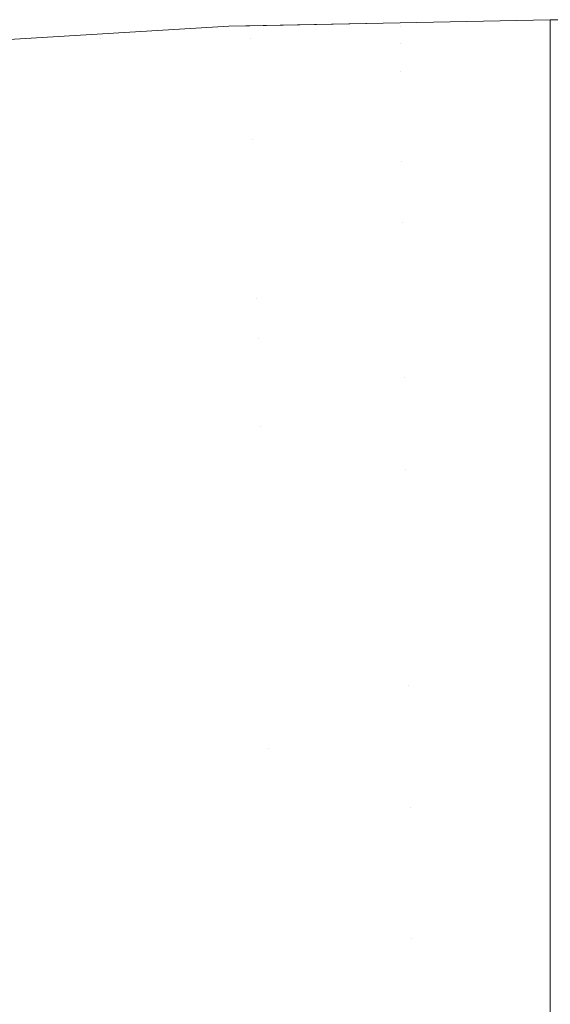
# Model space of a CAD drawing. Header units: centimetres. Extents: x -21.6 to 22.7, y 3.4 to 5.2.
# Tile 81 of 256: x -21.50801 to -21.50342, y 5.1917 to 5.20021. Entities that reach past the tile are written whole.
import ezdxf

# ---------------------------------------------------------------- set-up
doc = ezdxf.new("R2010")
doc.units = ezdxf.units.CM
doc.header["$LTSCALE"] = 2.54
doc.layers.add('Lucido design-1', color=7, linetype='Continuous')

# ---------------------------------------------------------------- blocks, each defined once
blk = doc.blocks.new('Gruppo-4-1')
at = {"color": 7, "linetype": 'Continuous', "lineweight": 9}
for points, invisible_edges in [([(-21.5062006, 5.2001561, -1872.315514), (-21.509073, 5.1999807, -1872.315514), (-21.5086119, 5.2000047, -1872.3139516), (-21.5060193, 5.200151, -1872.3139516)], 14), ([(-21.509073, 5.1999807, -1872.915514), (-21.509073, 5.1999807, -1872.315514), (-21.5062006, 5.2001561, -1872.315514), (-21.5062006, 5.2001561, -1872.915514)], 5), ([(-21.5073149, 5.2000534, -1872.9186383), (-21.50861, 5.1999682, -1872.9186383), (-21.509073, 5.1999807, -1872.915514), (-21.5062006, 5.2001561, -1872.915514)], 11), ([(-21.5086119, 5.2000047, -1872.3139516), (-21.50861, 5.1999682, -1872.3123898), (-21.5060184, 5.2001144, -1872.3123898), (-21.5060193, 5.200151, -1872.3139516)], 15), ([(-21.5062006, 5.2001561, -1872.915514), (-21.5060184, 5.2001144, -1872.9186383), (-21.5073149, 5.2000534, -1872.9186383)], 11), ([(-21.5047212, 5.2001859, -1872.915514), (-21.5062006, 5.2001561, -1872.915514), (-21.5060196, 5.2001598, -1872.315514), (-21.5034229, 5.200212, -1872.315514)], 10), ([(-21.5047209, 5.200151, -1872.9186383), (-21.5060184, 5.2001144, -1872.9186383), (-21.5062006, 5.2001561, -1872.915514), (-21.5047212, 5.2001859, -1872.915514)], 11), ([(-21.5060193, 5.200151, -1872.3139516), (-21.5060196, 5.2001598, -1872.315514), (-21.5062006, 5.2001561, -1872.315514)], 9), ([(-21.5062006, 5.2001561, -1872.915514), (-21.5062006, 5.2001561, -1872.315514), (-21.5060196, 5.2001598, -1872.315514)], 9), ([(-21.5034229, 5.2001779, -1872.3139521), (-21.5034229, 5.200212, -1872.315514), (-21.5060196, 5.2001598, -1872.315514)], 8), ([(-21.5060196, 5.2001598, -1872.315514), (-21.5060193, 5.200151, -1872.3139516), (-21.5034229, 5.2001779, -1872.3139521)], 11), ([(-21.5060193, 5.200151, -1872.3139516), (-21.5060184, 5.2001144, -1872.3123898), (-21.5034229, 5.2001168, -1872.3111521), (-21.5034229, 5.2001779, -1872.3139521)], 11), ([(-21.504719, 5.2000047, -1872.9217579), (-21.5060146, 5.1999682, -1872.9217579), (-21.5060184, 5.2001144, -1872.9186383), (-21.5047209, 5.200151, -1872.9186383)], 15), ([(-21.5034229, 5.200212, -1872.315514), (-21.5034229, 5.200212, -1872.915514), (-21.5047212, 5.2001859, -1872.915514)], 8), ([(-21.5047212, 5.2001859, -1872.915514), (-21.5034229, 5.200212, -1872.915514), (-21.5034229, 5.2001438, -1872.9186378)], 8), ([(-21.5034229, 5.2001438, -1872.9186378), (-21.5047209, 5.200151, -1872.9186383), (-21.5047212, 5.2001859, -1872.915514)], 11), ([(-21.5047209, 5.200151, -1872.9186383), (-21.5034229, 5.2001438, -1872.9186378), (-21.5034229, 5.2001168, -1872.919876)], 9), ([(-21.5034229, 5.2001168, -1872.919876), (-21.504719, 5.2000047, -1872.9217579), (-21.5047209, 5.200151, -1872.9186383)], 11), ([(22.6303482, 5.2001438, -1872.3123902), (-21.5034229, 5.200212, -1872.315514), (-21.5034229, 5.2001779, -1872.3139521)], 9), ([(22.6303482, 5.2001438, -1872.3123902), (22.6303482, 5.200212, -1872.315514), (-21.5034229, 5.200212, -1872.315514)], 8), ([(-6.7921659, 5.200212, -1872.915514), (-6.7921659, 5.2001779, -1872.917076), (-21.5034229, 5.2001168, -1872.919876), (-21.5034229, 5.2001438, -1872.9186378)], 10), ([(-21.5034229, 5.2001438, -1872.9186378), (-21.5034229, 5.200212, -1872.915514), (-6.7921659, 5.200212, -1872.915514)], 8), ([(-21.5034229, 5.200212, -1872.915514), (-6.7919809, 5.200212, -1872.7060815), (-6.7921659, 5.200212, -1872.715514)], 9), ([(-21.5034229, 5.200212, -1872.915514), (-6.7913685, 5.200212, -1872.6959472), (-6.7919809, 5.200212, -1872.7060815)], 9), ([(-6.7921659, 5.200212, -1872.715514), (-6.7921659, 5.200212, -1872.915514), (-21.5034229, 5.200212, -1872.915514)], 8), ([(-21.5034229, 5.200212, -1872.915514), (-6.7903317, 5.200212, -1872.6858852), (-6.7913685, 5.200212, -1872.6959472)], 9), ([(-21.5034229, 5.200212, -1872.915514), (-21.5034229, 5.200212, -1872.315514), (-6.78888, 5.200212, -1872.6759446), (-6.7903317, 5.200212, -1872.6858852)], 10), ([(-21.5034229, 5.2001779, -1872.3139521), (-21.5034229, 5.2001168, -1872.3111521), (22.6303482, 5.2001168, -1872.3111521), (22.6303482, 5.2001438, -1872.3123902)], 10), ([(-6.7921659, 5.2001779, -1872.917076), (-6.7921659, 5.2001168, -1872.919876), (-21.5034229, 5.2001168, -1872.919876)], 10), ([(-21.5060168, 5.2000534, -1872.3108291), (-21.5060184, 5.2001144, -1872.3123898), (-21.50861, 5.1999682, -1872.3123898), (-21.5086068, 5.1999073, -1872.3108291)], 15), ([(-21.5073149, 5.2000534, -1872.9186383), (-21.5060184, 5.2001144, -1872.9186383), (-21.5060146, 5.1999682, -1872.9217579), (-21.5073092, 5.1999073, -1872.9217579)], 15), ([(-21.5034229, 5.2001168, -1872.3111521), (-21.5060184, 5.2001144, -1872.3123898), (-21.5060168, 5.2000534, -1872.3108291)], 11), ([(-21.5060168, 5.2000534, -1872.3108291), (-21.5060146, 5.1999682, -1872.3092701), (-21.5034229, 5.1999936, -1872.3092717), (-21.5034229, 5.2001168, -1872.3111521)], 11), ([(-21.504719, 5.2000047, -1872.9217579), (-21.5034229, 5.2001168, -1872.919876), (-21.5034229, 5.1998315, -1872.9242296)], 9), ([(22.6303482, 5.1998315, -1872.3067985), (22.6303482, 5.2001168, -1872.3111521), (-21.5034229, 5.2001168, -1872.3111521), (-21.5034229, 5.1999936, -1872.3092717)], 10), ([(-21.5034229, 5.1998315, -1872.9242296), (-21.5034229, 5.2001168, -1872.919876), (-6.7921659, 5.2001168, -1872.919876), (-6.7921659, 5.1999936, -1872.9217564)], 10), ([(-21.5073092, 5.1999073, -1872.9217579), (-21.5086024, 5.1998221, -1872.9217579), (-21.50861, 5.1999682, -1872.9186383), (-21.5073149, 5.2000534, -1872.9186383)], 15), ([(-21.5086068, 5.1999073, -1872.3108291), (-21.5086024, 5.1998221, -1872.3092701), (-21.5060146, 5.1999682, -1872.3092701), (-21.5060168, 5.2000534, -1872.3108291)], 15), ([(-21.5047158, 5.1997614, -1872.9248685), (-21.5060082, 5.1997249, -1872.9248685), (-21.5060146, 5.1999682, -1872.9217579), (-21.504719, 5.2000047, -1872.9217579)], 15), ([(-21.5034229, 5.1998315, -1872.3067985), (-21.5034229, 5.1999936, -1872.3092717), (-21.5060146, 5.1999682, -1872.3092701), (-21.5060117, 5.1998586, -1872.3077134)], 14), ([(-21.5034229, 5.1998315, -1872.9242296), (-21.5047158, 5.1997614, -1872.9248685), (-21.504719, 5.2000047, -1872.9217579)], 11), ([(-21.5034229, 5.1999936, -1872.3092717), (-21.5034229, 5.1998315, -1872.3067985), (22.6303482, 5.1998315, -1872.3067985)], 10), ([(-6.7921659, 5.1999936, -1872.9217564), (-6.7921659, 5.1998315, -1872.9242296), (-21.5034229, 5.1998315, -1872.9242296)], 10), ([(-21.5060117, 5.1998586, -1872.3077134), (-21.5060146, 5.1999682, -1872.3092701), (-21.5086024, 5.1998221, -1872.3092701), (-21.5085967, 5.1997128, -1872.3077134)], 15), ([(-21.5072997, 5.1996642, -1872.9248685), (-21.5085898, 5.1995792, -1872.9248685), (-21.5086024, 5.1998221, -1872.9217579), (-21.5073092, 5.1999073, -1872.9217579)], 15), ([(-21.5073092, 5.1999073, -1872.9217579), (-21.5060146, 5.1999682, -1872.9217579), (-21.5060082, 5.1997249, -1872.9248685), (-21.5072997, 5.1996642, -1872.9248685)], 15), ([(-21.5085967, 5.1997128, -1872.3077134), (-21.5085898, 5.1995792, -1872.3061596), (-21.5060082, 5.1997249, -1872.3061596), (-21.5060117, 5.1998586, -1872.3077134)], 15), ([(-21.5060117, 5.1998586, -1872.3077134), (-21.5060082, 5.1997249, -1872.3061596), (-21.5034229, 5.1998315, -1872.3067985)], 11), ([(-21.5034229, 5.199592, -1872.3046117), (-21.5034229, 5.1998315, -1872.3067985), (-21.5060082, 5.1997249, -1872.3061596), (-21.5060041, 5.1995671, -1872.3046091)], 14), ([(-21.5034229, 5.1998315, -1872.9242296), (-21.5034229, 5.1997616, -1872.9248672), (-21.5047158, 5.1997614, -1872.9248685)], 10), ([(22.6303482, 5.1993565, -1872.3024614), (22.6303482, 5.1998315, -1872.3067985), (-21.5034229, 5.1998315, -1872.3067985), (-21.5034229, 5.199592, -1872.3046117)], 10), ([(-21.5034229, 5.1997616, -1872.9248672), (-21.5034229, 5.1998315, -1872.9242296), (-6.7921659, 5.1998315, -1872.9242296), (-6.7921659, 5.199592, -1872.9264163)], 10), ([(-21.5060041, 5.1995671, -1872.3046091), (-21.5060082, 5.1997249, -1872.3061596), (-21.5085898, 5.1995792, -1872.3061596), (-21.5085816, 5.1994217, -1872.3046091)], 15), ([(-21.5072997, 5.1996642, -1872.9248685), (-21.5060082, 5.1997249, -1872.9248685), (-21.5059994, 5.1993854, -1872.9279654), (-21.5072865, 5.1993248, -1872.9279654)], 15), ([(-21.5047114, 5.1994217, -1872.9279654), (-21.5059994, 5.1993854, -1872.9279654), (-21.5060082, 5.1997249, -1872.9248685), (-21.5047158, 5.1997614, -1872.9248685)], 15), ([(-21.5047158, 5.1997614, -1872.9248685), (-21.5034229, 5.1997616, -1872.9248672), (-21.5034229, 5.1993565, -1872.9285667), (-21.5047114, 5.1994217, -1872.9279654)], 13), ([(-6.7921659, 5.199592, -1872.9264163), (-6.7921659, 5.1993565, -1872.9285667), (-21.5034229, 5.1993565, -1872.9285667), (-21.5034229, 5.1997616, -1872.9248672)], 10), ([(-21.5072865, 5.1993248, -1872.9279654), (-21.5085721, 5.1992402, -1872.9279654), (-21.5085898, 5.1995792, -1872.9248685), (-21.5072997, 5.1996642, -1872.9248685)], 15), ([(-21.5085816, 5.1994217, -1872.3046091), (-21.5085721, 5.1992402, -1872.3030627), (-21.5059994, 5.1993854, -1872.3030627), (-21.5060041, 5.1995671, -1872.3046091)], 15), ([(-21.5060041, 5.1995671, -1872.3046091), (-21.5059994, 5.1993854, -1872.3030627), (-21.5034229, 5.1993565, -1872.3024614), (-21.5034229, 5.199592, -1872.3046117)], 11), ([(-21.5034229, 5.199592, -1872.3046117), (-21.5034229, 5.1993565, -1872.3024614), (22.6303482, 5.1993565, -1872.3024614)], 10), ([(-21.5059941, 5.1991798, -1872.3015207), (-21.5059994, 5.1993854, -1872.3030627), (-21.5085721, 5.1992402, -1872.3030627), (-21.5085615, 5.1990349, -1872.3015207)], 15), ([(-21.5072865, 5.1993248, -1872.9279654), (-21.5059994, 5.1993854, -1872.9279654), (-21.5059881, 5.1989505, -1872.9310442), (-21.5072695, 5.1988902, -1872.9310442)], 15), ([(-21.5047058, 5.1989866, -1872.9310442), (-21.5059881, 5.1989505, -1872.9310442), (-21.5059994, 5.1993854, -1872.9279654), (-21.5047114, 5.1994217, -1872.9279654)], 15), ([(-21.5034229, 5.1993565, -1872.3024614), (-21.5059994, 5.1993854, -1872.3030627), (-21.5059941, 5.1991798, -1872.3015207)], 11), ([(-21.5047058, 5.1989866, -1872.9310442), (-21.5047114, 5.1994217, -1872.9279654), (-21.5034229, 5.1993565, -1872.9285667)], 11), ([(-21.5072695, 5.1988902, -1872.9310442), (-21.5085496, 5.198806, -1872.9310442), (-21.5085721, 5.1992402, -1872.9279654), (-21.5072865, 5.1993248, -1872.9279654)], 15), ([(-21.5059941, 5.1991798, -1872.3015207), (-21.5059881, 5.1989505, -1872.2999838), (-21.5034229, 5.1989757, -1872.2999874), (-21.5034229, 5.1993565, -1872.3024614)], 11), ([(-21.5034229, 5.1993565, -1872.9285667), (-21.5034229, 5.1989757, -1872.9310407), (-21.5047058, 5.1989866, -1872.9310442)], 10), ([(22.6303482, 5.1986928, -1872.2981492), (22.6303482, 5.1993565, -1872.3024614), (-21.5034229, 5.1993565, -1872.3024614), (-21.5034229, 5.1989757, -1872.2999874)], 10), ([(-21.5034229, 5.1989757, -1872.9310407), (-21.5034229, 5.1993565, -1872.9285667), (-6.7921659, 5.1993565, -1872.9285667), (-6.7921659, 5.1989757, -1872.9310407)], 10), ([(-21.5085615, 5.1990349, -1872.3015207), (-21.5085496, 5.198806, -1872.2999838), (-21.5059881, 5.1989505, -1872.2999838), (-21.5059941, 5.1991798, -1872.3015207)], 15), ([(-21.5046989, 5.1984575, -1872.9341007), (-21.5059744, 5.1984215, -1872.9341007), (-21.5059881, 5.1989505, -1872.9310442), (-21.5047058, 5.1989866, -1872.9310442)], 15), ([(-21.5034229, 5.1986928, -1872.2981492), (-21.5034229, 5.1989757, -1872.2999874), (-21.5059881, 5.1989505, -1872.2999838), (-21.5059816, 5.1986977, -1872.2984525)], 14), ([(-21.5047058, 5.1989866, -1872.9310442), (-21.5034229, 5.1989757, -1872.9310407), (-21.5034229, 5.1986928, -1872.9328789)], 9), ([(-21.5034229, 5.1986928, -1872.9328789), (-21.5046989, 5.1984575, -1872.9341007), (-21.5047058, 5.1989866, -1872.9310442)], 11), ([(-21.5034229, 5.1989757, -1872.2999874), (-21.5034229, 5.1986928, -1872.2981492), (22.6303482, 5.1986928, -1872.2981492)], 10), ([(-6.7921659, 5.1989757, -1872.9310407), (-6.7921659, 5.1986928, -1872.9328789), (-21.5034229, 5.1986928, -1872.9328789), (-21.5034229, 5.1989757, -1872.9310407)], 10), ([(-21.5059816, 5.1986977, -1872.2984525), (-21.5059881, 5.1989505, -1872.2999838), (-21.5085496, 5.198806, -1872.2999838), (-21.5085364, 5.1985535, -1872.2984525)], 15), ([(-21.5072489, 5.1983616, -1872.9341007), (-21.5085221, 5.1982778, -1872.9341007), (-21.5085496, 5.198806, -1872.9310442), (-21.5072695, 5.1988902, -1872.9310442)], 15), ([(-21.5072695, 5.1988902, -1872.9310442), (-21.5059881, 5.1989505, -1872.9310442), (-21.5059744, 5.1984215, -1872.9341007), (-21.5072489, 5.1983616, -1872.9341007)], 15), ([(-21.5085364, 5.1985535, -1872.2984525), (-21.5085221, 5.1982778, -1872.2969274), (-21.5059744, 5.1984215, -1872.2969274), (-21.5059816, 5.1986977, -1872.2984525)], 15), ([(-21.5059816, 5.1986977, -1872.2984525), (-21.5059744, 5.1984215, -1872.2969274), (-21.5034229, 5.1986928, -1872.2981492)], 11), ([(-21.5034229, 5.1981486, -1872.2954132), (-21.5034229, 5.1986928, -1872.2981492), (-21.5059744, 5.1984215, -1872.2969274), (-21.5059666, 5.1981223, -1872.2954089)], 14), ([(-21.5046989, 5.1984575, -1872.9341007), (-21.5034229, 5.1986928, -1872.9328789), (-21.5034229, 5.1978471, -1872.9371303)], 9), ([(22.6303482, 5.1978416, -1872.2938701), (22.6303482, 5.1986928, -1872.2981492), (-21.5034229, 5.1986928, -1872.2981492), (-21.5034229, 5.1981486, -1872.2954132)], 10), ([(-21.5034229, 5.1978471, -1872.9371303), (-21.5034229, 5.1986928, -1872.9328789), (-6.7921659, 5.1986928, -1872.9328789), (-6.7921659, 5.1981486, -1872.9356149)], 10), ([(-21.5046908, 5.1978358, -1872.9371304), (-21.5059582, 5.1978, -1872.9371304), (-21.5059744, 5.1984215, -1872.9341007), (-21.5046989, 5.1984575, -1872.9341007)], 15), ([(-21.5034229, 5.1978471, -1872.9371303), (-21.5046908, 5.1978358, -1872.9371304), (-21.5046989, 5.1984575, -1872.9341007)], 11), ([(-21.5059666, 5.1981223, -1872.2954089), (-21.5059744, 5.1984215, -1872.2969274), (-21.5085221, 5.1982778, -1872.2969274), (-21.5085066, 5.1979789, -1872.2954089)], 15), ([(-21.5072247, 5.1977405, -1872.9371304), (-21.5084898, 5.1976572, -1872.9371304), (-21.5085221, 5.1982778, -1872.9341007), (-21.5072489, 5.1983616, -1872.9341007)], 15), ([(-21.5072489, 5.1983616, -1872.9341007), (-21.5059744, 5.1984215, -1872.9341007), (-21.5059582, 5.1978, -1872.9371304), (-21.5072247, 5.1977405, -1872.9371304)], 15), ([(-21.5085066, 5.1979789, -1872.2954089), (-21.5084898, 5.1976572, -1872.2938976), (-21.5059582, 5.1978, -1872.2938976), (-21.5059666, 5.1981223, -1872.2954089)], 15), ([(-21.5034229, 5.1981486, -1872.2954132), (-21.5059666, 5.1981223, -1872.2954089), (-21.5059582, 5.1978, -1872.2938976)], 11), ([(-21.5059582, 5.1978, -1872.2938976), (-21.5034229, 5.1978416, -1872.2938701), (-21.5034229, 5.1981486, -1872.2954132)], 9), ([(-21.5034229, 5.1981486, -1872.2954132), (-21.5034229, 5.1978416, -1872.2938701), (22.6303482, 5.1978416, -1872.2938701)], 10), ([(-6.7921659, 5.1981486, -1872.9356149), (-6.7921659, 5.1978416, -1872.937158), (-21.5034229, 5.1978416, -1872.937158), (-21.5034229, 5.1978471, -1872.9371303)], 10), ([(-21.5046908, 5.1978358, -1872.9371304), (-21.5034229, 5.1978471, -1872.9371303), (-21.5034229, 5.1978416, -1872.937158)], 9), ([(-21.5059493, 5.1974551, -1872.292394), (-21.5059582, 5.1978, -1872.2938976), (-21.5084898, 5.1976572, -1872.2938976), (-21.5084719, 5.1973128, -1872.292394)], 15), ([(-21.5072247, 5.1977405, -1872.9371304), (-21.5059582, 5.1978, -1872.9371304), (-21.5059397, 5.1970878, -1872.9401294), (-21.507197, 5.1970287, -1872.9401294)], 15), ([(-21.5034229, 5.1978416, -1872.2938701), (-21.5059582, 5.1978, -1872.2938976), (-21.5059493, 5.1974551, -1872.292394)], 11), ([(-21.5046816, 5.1971233, -1872.9401294), (-21.5059397, 5.1970878, -1872.9401294), (-21.5059582, 5.1978, -1872.9371304), (-21.5046908, 5.1978358, -1872.9371304)], 15), ([(-21.5059493, 5.1974551, -1872.292394), (-21.5059397, 5.1970878, -1872.2908986), (-21.5034229, 5.1968046, -1872.2896321), (-21.5034229, 5.1978416, -1872.2938701)], 11), ([(-21.5046816, 5.1971233, -1872.9401294), (-21.5046908, 5.1978358, -1872.9371304), (-21.5034229, 5.1978416, -1872.937158)], 11), ([(-21.5034229, 5.1978416, -1872.937158), (-21.5034229, 5.1968046, -1872.9413959), (-21.5046816, 5.1971233, -1872.9401294)], 10), ([(22.6303482, 5.1978416, -1872.2938701), (-21.5034229, 5.1978416, -1872.2938701), (-21.5034229, 5.1968046, -1872.2896321), (22.6303482, 5.1968046, -1872.2896321)], 5), ([(-21.5034229, 5.1978416, -1872.937158), (-6.7921659, 5.1978416, -1872.937158), (-6.7921659, 5.1968046, -1872.9413959), (-21.5034229, 5.1968046, -1872.9413959)], 5), ([(-21.507197, 5.1970287, -1872.9401294), (-21.5084528, 5.196946, -1872.9401294), (-21.5084898, 5.1976572, -1872.9371304), (-21.5072247, 5.1977405, -1872.9371304)], 15), ([(-21.5084719, 5.1973128, -1872.292394), (-21.5084528, 5.196946, -1872.2908986), (-21.5059397, 5.1970878, -1872.2908986), (-21.5059493, 5.1974551, -1872.292394)], 15), ([(-21.5059296, 5.1966982, -1872.289412), (-21.5059397, 5.1970878, -1872.2908986), (-21.5084528, 5.196946, -1872.2908986), (-21.5084326, 5.196557, -1872.289412)], 15), ([(-21.507197, 5.1970287, -1872.9401294), (-21.5059397, 5.1970878, -1872.9401294), (-21.5059189, 5.1962867, -1872.9430936), (-21.5071658, 5.1962281, -1872.9430936)], 15), ([(-21.5046712, 5.1963219, -1872.9430936), (-21.5059189, 5.1962867, -1872.9430936), (-21.5059397, 5.1970878, -1872.9401294), (-21.5046816, 5.1971233, -1872.9401294)], 15), ([(-21.5034229, 5.1968046, -1872.2896321), (-21.5059397, 5.1970878, -1872.2908986), (-21.5059296, 5.1966982, -1872.289412)], 11), ([(-21.5046712, 5.1963219, -1872.9430936), (-21.5046816, 5.1971233, -1872.9401294), (-21.5034229, 5.1968046, -1872.9413959)], 11), ([(-21.5071658, 5.1962281, -1872.9430936), (-21.5084113, 5.1961461, -1872.9430936), (-21.5084528, 5.196946, -1872.9401294), (-21.507197, 5.1970287, -1872.9401294)], 15), ([(-21.5059296, 5.1966982, -1872.289412), (-21.5059189, 5.1962867, -1872.2879344), (-21.5034229, 5.1963116, -1872.2879408), (-21.5034229, 5.1968046, -1872.2896321)], 11), ([(-21.5034229, 5.1968046, -1872.9413959), (-21.5034229, 5.1963116, -1872.9430872), (-21.5046712, 5.1963219, -1872.9430936)], 10), ([(22.6303482, 5.1955837, -1872.2854435), (22.6303482, 5.1968046, -1872.2896321), (-21.5034229, 5.1968046, -1872.2896321), (-21.5034229, 5.1963116, -1872.2879408)], 10), ([(-21.5034229, 5.1963116, -1872.9430872), (-21.5034229, 5.1968046, -1872.9413959), (-6.7921659, 5.1968046, -1872.9413959), (-6.7921659, 5.1963116, -1872.9430872)], 10), ([(-21.5084326, 5.196557, -1872.289412), (-21.5084113, 5.1961461, -1872.2879344), (-21.5059189, 5.1962867, -1872.2879344), (-21.5059296, 5.1966982, -1872.289412)], 15), ([(-21.5046596, 5.1954339, -1872.9460193), (-21.5058959, 5.1953991, -1872.9460193), (-21.5059189, 5.1962867, -1872.9430936), (-21.5046712, 5.1963219, -1872.9430936)], 15), ([(-21.5046712, 5.1963219, -1872.9430936), (-21.5034229, 5.1963116, -1872.9430872), (-21.5034229, 5.1955837, -1872.9455846)], 9), ([(-21.5034229, 5.1955837, -1872.9455846), (-21.5046596, 5.1954339, -1872.9460193), (-21.5046712, 5.1963219, -1872.9430936)], 11), ([(-21.5059077, 5.1958536, -1872.2864666), (-21.5059189, 5.1962867, -1872.2879344), (-21.5084113, 5.1961461, -1872.2879344), (-21.5083888, 5.1957136, -1872.2864666)], 15), ([(-21.5071658, 5.1962281, -1872.9430936), (-21.5059189, 5.1962867, -1872.9430936), (-21.5058959, 5.1953991, -1872.9460193), (-21.5071312, 5.195341, -1872.9460193)], 15), ([(-21.5034229, 5.1955837, -1872.2854435), (-21.5034229, 5.1963116, -1872.2879408), (-21.5059189, 5.1962867, -1872.2879344), (-21.5059077, 5.1958536, -1872.2864666)], 14), ([(-21.5034229, 5.1963116, -1872.2879408), (-21.5034229, 5.1955837, -1872.2854435), (22.6303482, 5.1955837, -1872.2854435)], 10), ([(-6.7921659, 5.1963116, -1872.9430872), (-6.7921659, 5.1955837, -1872.9455846), (-21.5034229, 5.1955837, -1872.9455846), (-21.5034229, 5.1963116, -1872.9430872)], 10), ([(-21.5071312, 5.195341, -1872.9460193), (-21.5083652, 5.1952597, -1872.9460193), (-21.5084113, 5.1961461, -1872.9430936), (-21.5071658, 5.1962281, -1872.9430936)], 15), ([(-21.5083888, 5.1957136, -1872.2864666), (-21.5083652, 5.1952597, -1872.2850088), (-21.5058959, 5.1953991, -1872.2850088), (-21.5059077, 5.1958536, -1872.2864666)], 15), ([(-21.5059077, 5.1958536, -1872.2864666), (-21.5058959, 5.1953991, -1872.2850088), (-21.5034229, 5.1955837, -1872.2854435)], 11), ([(-21.5034229, 5.1949475, -1872.2835692), (-21.5034229, 5.1955837, -1872.2854435), (-21.5058959, 5.1953991, -1872.2850088), (-21.5058835, 5.1949235, -1872.2835616)], 14), ([(-21.5046596, 5.1954339, -1872.9460193), (-21.5034229, 5.1955837, -1872.9455846), (-21.5034229, 5.194459, -1872.9488978), (-21.504647, 5.1944618, -1872.9489027)], 13), ([(22.6303482, 5.1941813, -1872.281312), (22.6303482, 5.1955837, -1872.2854435), (-21.5034229, 5.1955837, -1872.2854435), (-21.5034229, 5.1949475, -1872.2835692)], 10), ([(-21.5034229, 5.1941813, -1872.949716), (-21.5034229, 5.194459, -1872.9488978), (-6.7921659, 5.1955837, -1872.9455846), (-6.7921659, 5.1949475, -1872.9474589)], 10), ([(-21.5034229, 5.194459, -1872.9488978), (-21.5034229, 5.1955837, -1872.9455846), (-6.7921659, 5.1955837, -1872.9455846)], 10), ([(-21.5058835, 5.1949235, -1872.2835616), (-21.5058959, 5.1953991, -1872.2850088), (-21.5083652, 5.1952597, -1872.2850088), (-21.5083405, 5.1947849, -1872.2835616)], 15), ([(-21.5071312, 5.195341, -1872.9460193), (-21.5058959, 5.1953991, -1872.9460193), (-21.5058706, 5.1944273, -1872.9489027), (-21.5070933, 5.1943698, -1872.9489027)], 15), ([(-21.504647, 5.1944618, -1872.9489027), (-21.5058706, 5.1944273, -1872.9489027), (-21.5058959, 5.1953991, -1872.9460193), (-21.5046596, 5.1954339, -1872.9460193)], 15), ([(-21.5070933, 5.1943698, -1872.9489027), (-21.5083147, 5.1942894, -1872.9489027), (-21.5083652, 5.1952597, -1872.9460193), (-21.5071312, 5.195341, -1872.9460193)], 15), ([(-21.5083405, 5.1947849, -1872.2835616), (-21.5083147, 5.1942894, -1872.2821254), (-21.5058706, 5.1944273, -1872.2821254), (-21.5058835, 5.1949235, -1872.2835616)], 15), ([(-21.5058835, 5.1949235, -1872.2835616), (-21.5058706, 5.1944273, -1872.2821254), (-21.5034229, 5.1941813, -1872.281312), (-21.5034229, 5.1949475, -1872.2835692)], 11), ([(-21.5034229, 5.1949475, -1872.2835692), (-21.5034229, 5.1941813, -1872.281312), (22.6303482, 5.1941813, -1872.281312)], 10), ([(-6.7921659, 5.1949475, -1872.9474589), (-6.7921659, 5.1941813, -1872.949716), (-21.5034229, 5.1941813, -1872.949716)], 10), ([(-21.5046333, 5.1934082, -1872.9517404), (-21.5058433, 5.1933741, -1872.9517404), (-21.5058706, 5.1944273, -1872.9489027), (-21.504647, 5.1944618, -1872.9489027)], 15), ([(-21.504647, 5.1944618, -1872.9489027), (-21.5034229, 5.194459, -1872.9488978), (-21.5034229, 5.1941813, -1872.949716)], 9), ([(-21.5034229, 5.1941813, -1872.949716), (-21.5046333, 5.1934082, -1872.9517404), (-21.504647, 5.1944618, -1872.9489027)], 11), ([(-21.5058572, 5.1939107, -1872.2807006), (-21.5058706, 5.1944273, -1872.2821254), (-21.5083147, 5.1942894, -1872.2821254), (-21.5082879, 5.1937735, -1872.2807006)], 15), ([(-21.5070523, 5.1933172, -1872.9517404), (-21.50826, 5.1932377, -1872.9517404), (-21.5083147, 5.1942894, -1872.9489027), (-21.5070933, 5.1943698, -1872.9489027)], 15), ([(-21.5070933, 5.1943698, -1872.9489027), (-21.5058706, 5.1944273, -1872.9489027), (-21.5058433, 5.1933741, -1872.9517404), (-21.5070523, 5.1933172, -1872.9517404)], 15), ([(-21.5034229, 5.1941813, -1872.281312), (-21.5058706, 5.1944273, -1872.2821254), (-21.5058572, 5.1939107, -1872.2807006)], 11), ([(-21.5058572, 5.1939107, -1872.2807006), (-21.5058433, 5.1933741, -1872.2792876), (-21.5034229, 5.1933974, -1872.2792962), (-21.5034229, 5.1941813, -1872.281312)], 11), ([(-21.5046333, 5.1934082, -1872.9517404), (-21.5034229, 5.1941813, -1872.949716), (-21.5034229, 5.1926, -1872.9537824)], 9), ([(22.6303482, 5.1926, -1872.2772457), (22.6303482, 5.1941813, -1872.281312), (-21.5034229, 5.1941813, -1872.281312), (-21.5034229, 5.1933974, -1872.2792962)], 10), ([(-21.5034229, 5.1926, -1872.9537824), (-21.5034229, 5.1941813, -1872.949716), (-6.7921659, 5.1941813, -1872.949716), (-6.7921659, 5.1933974, -1872.9517318)], 10), ([(-21.5082879, 5.1937735, -1872.2807006), (-21.50826, 5.1932377, -1872.2792876), (-21.5058433, 5.1933741, -1872.2792876), (-21.5058572, 5.1939107, -1872.2807006)], 15), ([(-21.5058288, 5.1928177, -1872.2778869), (-21.5058433, 5.1933741, -1872.2792876), (-21.50826, 5.1932377, -1872.2792876), (-21.5082311, 5.1926822, -1872.2778869)], 15), ([(-21.5070523, 5.1933172, -1872.9517404), (-21.5058433, 5.1933741, -1872.9517404), (-21.5058138, 5.1922421, -1872.9545293), (-21.5070082, 5.1921859, -1872.9545293)], 15), ([(-21.5046186, 5.1922758, -1872.9545293), (-21.5058138, 5.1922421, -1872.9545293), (-21.5058433, 5.1933741, -1872.9517404), (-21.5046333, 5.1934082, -1872.9517404)], 15), ([(-21.5034229, 5.1926, -1872.2772457), (-21.5034229, 5.1933974, -1872.2792962), (-21.5058433, 5.1933741, -1872.2792876), (-21.5058288, 5.1928177, -1872.2778869)], 14), ([(-21.5034229, 5.1926, -1872.9537824), (-21.5046186, 5.1922758, -1872.9545293), (-21.5046333, 5.1934082, -1872.9517404)], 11), ([(-21.5034229, 5.1933974, -1872.2792962), (-21.5034229, 5.1926, -1872.2772457), (22.6303482, 5.1926, -1872.2772457)], 10), ([(-6.7921659, 5.1933974, -1872.9517318), (-6.7921659, 5.1926, -1872.9537824), (-21.5034229, 5.1926, -1872.9537824)], 10), ([(-21.5070082, 5.1921859, -1872.9545293), (-21.5082013, 5.1921074, -1872.9545293), (-21.50826, 5.1932377, -1872.9517404), (-21.5070523, 5.1933172, -1872.9517404)], 15), ([(-21.5082311, 5.1926822, -1872.2778869), (-21.5082013, 5.1921074, -1872.2764988), (-21.5058138, 5.1922421, -1872.2764988), (-21.5058288, 5.1928177, -1872.2778869)], 15), ([(-21.5058288, 5.1928177, -1872.2778869), (-21.5058138, 5.1922421, -1872.2764988), (-21.5034229, 5.1926, -1872.2772457)], 11), ([(-21.5034229, 5.1916705, -1872.2751332), (-21.5034229, 5.1926, -1872.2772457), (-21.5058138, 5.1922421, -1872.2764988), (-21.5057984, 5.1916475, -1872.2751237)], 14), ([(-21.5034229, 5.1926, -1872.9537824), (-21.5034229, 5.1922739, -1872.9545235), (-21.5046186, 5.1922758, -1872.9545293)], 10), ([(22.6303482, 5.1908428, -1872.2732522), (22.6303482, 5.1926, -1872.2772457), (-21.5034229, 5.1926, -1872.2772457), (-21.5034229, 5.1916705, -1872.2751332)], 10), ([(-21.5034229, 5.1908428, -1872.9577759), (-21.5034229, 5.1922739, -1872.9545235), (-6.7921659, 5.1926, -1872.9537824), (-6.7921659, 5.1916705, -1872.9558948)], 10), ([(-21.5034229, 5.1922739, -1872.9545235), (-21.5034229, 5.1926, -1872.9537824), (-6.7921659, 5.1926, -1872.9537824)], 10), ([(-21.5057984, 5.1916475, -1872.2751237), (-21.5058138, 5.1922421, -1872.2764988), (-21.5082013, 5.1921074, -1872.2764988), (-21.5081704, 5.1915137, -1872.2751237)], 15), ([(-21.5070082, 5.1921859, -1872.9545293), (-21.5058138, 5.1922421, -1872.9545293), (-21.5057825, 5.1910344, -1872.9572661), (-21.5069612, 5.190979, -1872.9572661)], 15), ([(-21.5046029, 5.1910676, -1872.9572661), (-21.5057825, 5.1910344, -1872.9572661), (-21.5058138, 5.1922421, -1872.9545293), (-21.5046186, 5.1922758, -1872.9545293)], 15), ([(-21.5046186, 5.1922758, -1872.9545293), (-21.5034229, 5.1922739, -1872.9545235), (-21.5034229, 5.1908428, -1872.9577759), (-21.5046029, 5.1910676, -1872.9572661)], 13), ([(-21.5069612, 5.190979, -1872.9572661), (-21.5081385, 5.1909014, -1872.9572661), (-21.5082013, 5.1921074, -1872.9545293), (-21.5070082, 5.1921859, -1872.9545293)], 15)]:
    blk.add_3dface(points, dxfattribs=dict(at, invisible_edges=invisible_edges))
blk = doc.blocks.new('Gruppo-5-1')
at = {"color": 7}
blk.add_blockref('Gruppo-4-1', (0, 0), dxfattribs=at)

msp = doc.modelspace()

# ---------------------------------------------------------------- block references
at = {"layer": 'Lucido design-1', "color": 7}
msp.add_blockref('Gruppo-5-1', (0, 0), dxfattribs=at)

doc.saveas('drawing.dxf')
